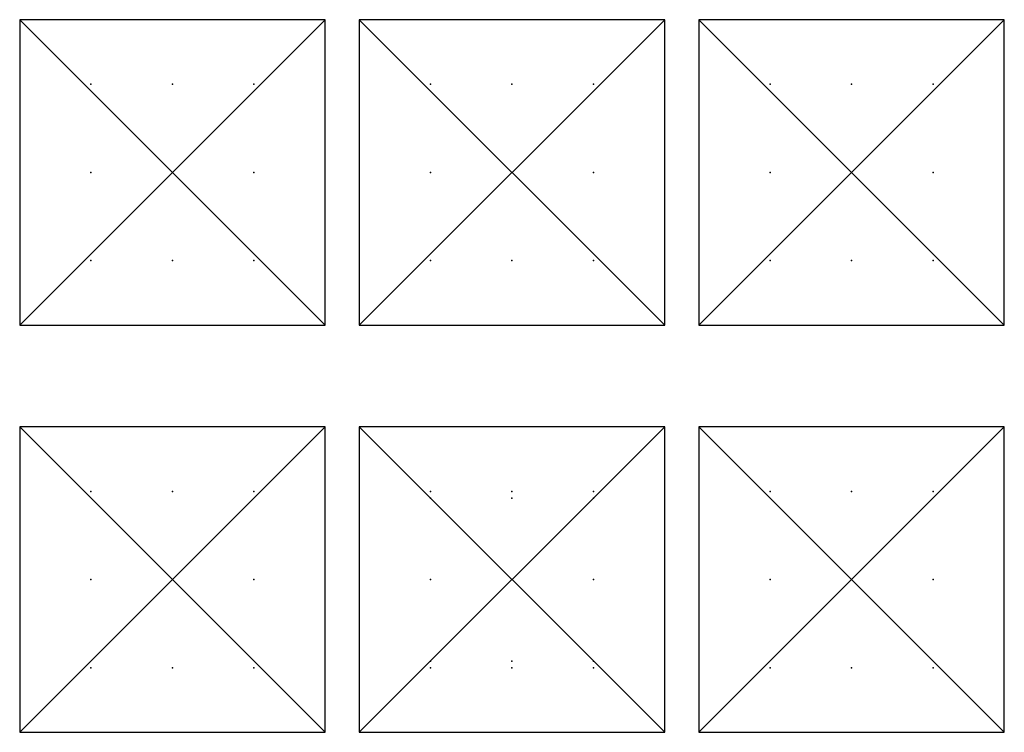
# Model space of a CAD drawing. Header units: centimetres. Extents: x -7.2 to 7.3, y -2.3 to 8.2.
import ezdxf

# ---------------------------------------------------------------- set-up
doc = ezdxf.new("R2010")
doc.units = ezdxf.units.CM
doc.header["$MEASUREMENT"] = 0
doc.layers.add('Side 6_Sketch1', color=7, linetype='Continuous')
doc.layers.add('Side 6_Sketch2', color=7, linetype='Continuous')

# ---------------------------------------------------------------- blocks, each defined once
blk = doc.blocks.new('Side6')
at = {"layer": 'Side 6_Sketch1'}
for p, q in [((-2.75, 8.25), (-7.25, 8.25)), ((-7.25, 8.25), (-7.25, 3.75)), ((-7.25, 8.25), (-2.75, 3.75)), ((-2.75, 8.25), (-7.25, 3.75)), ((-2.75, 3.75), (-2.75, 8.25)), ((2.25, 8.25), (-2.25, 8.25)), ((-2.25, 8.25), (-2.25, 3.75)), ((-2.25, 8.25), (2.25, 3.75)), ((2.25, 8.25), (-2.25, 3.75)), ((2.25, 3.75), (2.25, 8.25)), ((2.75, 8.25), (2.75, 3.75)), ((2.75, 8.25), (7.25, 3.75)), ((7.25, 8.25), (2.75, 8.25)), ((7.25, 8.25), (2.75, 3.75)), ((7.25, 3.75), (7.25, 8.25)), ((-7.25, 3.75), (-2.75, 3.75)), ((-2.25, 3.75), (2.25, 3.75)), ((2.75, 3.75), (7.25, 3.75)), ((-7.25, 2.25), (-7.25, -2.25)), ((-2.75, 2.25), (-7.25, 2.25)), ((-7.25, 2.25), (-2.75, -2.25)), ((-2.75, 2.25), (-7.25, -2.25)), ((-2.75, -2.25), (-2.75, 2.25)), ((2.25, 2.25), (-2.25, 2.25)), ((-2.25, 2.25), (2.25, -2.25)), ((2.25, 2.25), (-2.25, -2.25)), ((-2.25, 2.25), (-2.25, -2.25)), ((2.25, -2.25), (2.25, 2.25)), ((2.75, 2.25), (2.75, -2.25)), ((7.25, 2.25), (2.75, 2.25)), ((2.75, 2.25), (7.25, -2.25)), ((7.25, 2.25), (2.75, -2.25)), ((7.25, -2.25), (7.25, 2.25)), ((-7.25, -2.25), (-2.75, -2.25)), ((-2.25, -2.25), (2.25, -2.25)), ((2.75, -2.25), (7.25, -2.25))]:
    blk.add_line(p, q, dxfattribs=at)
for p in [(-6.2, 7.3), (-5, 7.3), (-3.8, 7.3), (-1.2, 7.3), (0, 7.3), (1.2, 7.3), (3.8, 7.3), (5, 7.3), (6.2, 7.3), (-6.2, 6), (-5, 6), (-3.8, 6), (-1.2, 6), (0, 6), (1.2, 6), (3.8, 6), (5, 6), (6.2, 6), (-6.2, 4.7), (-5, 4.7), (-3.8, 4.7), (-1.2, 4.7), (0, 4.7), (1.2, 4.7), (3.8, 4.7), (5, 4.7), (6.2, 4.7), (-6.2, 1.3), (-5, 1.3), (-3.8, 1.3), (-1.2, 1.3), (0, 1.3), (1.2, 1.3), (3.8, 1.3), (5, 1.3), (6.2, 1.3), (-6.2, 0), (-5, 0), (-3.8, 0), (-1.2, 0), (0, 0), (0, 0), (1.2, 0), (3.8, 0), (5, 0), (6.2, 0), (-6.2, -1.3), (-5, -1.3), (-3.8, -1.3), (-1.2, -1.3), (0, -1.3), (1.2, -1.3), (3.8, -1.3), (5, -1.3), (6.2, -1.3)]:
    blk.add_point(p, dxfattribs=at)
at = {"layer": 'Side 6_Sketch2'}
for p, q in [((2.25, 2.25, 0.65), (-2.25, 2.25, 0.65)), ((-2.25, 2.25, 0.65), (-2.25, -2.25, 0.65)), ((2.25, -2.25, 0.65), (2.25, 2.25, 0.65)), ((-2.25, -2.25, 0.65), (2.25, -2.25, 0.65))]:
    blk.add_line(p, q, dxfattribs=at)
for p in [(-1.2, 1.2, 0.65), (0, 1.2, 0.65), (1.2, 1.2, 0.65), (0, 0, 0.65), (0, 0, 0.65), (-1.2, 0, 0.65), (1.2, 0, 0.65), (-1.2, -1.2, 0.65), (0, -1.2, 0.65), (1.2, -1.2, 0.65)]:
    blk.add_point(p, dxfattribs=at)

msp = doc.modelspace()

# ---------------------------------------------------------------- block references
msp.add_blockref('Side6', (0, 0))

doc.saveas('drawing.dxf')
